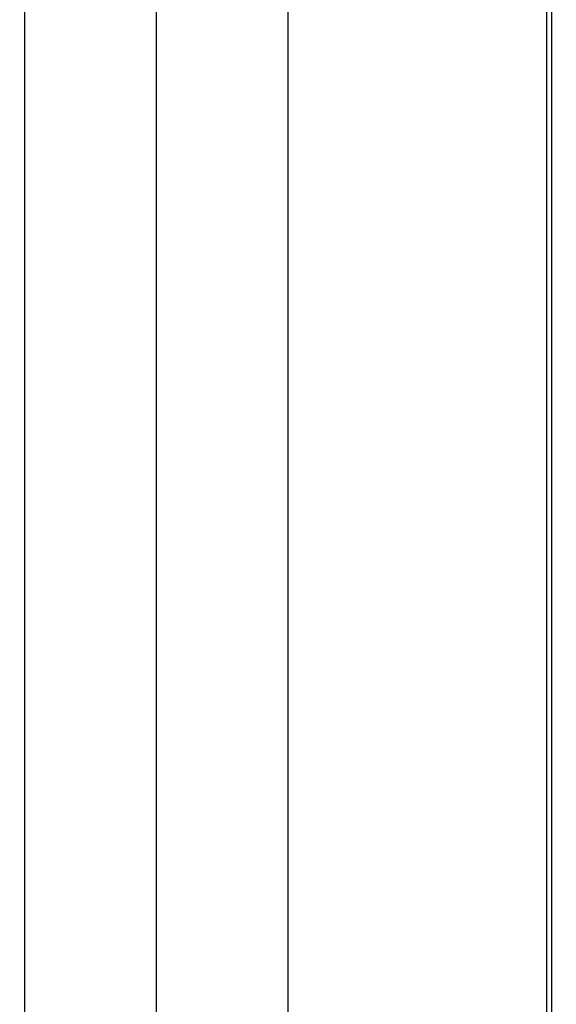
# Model space of a CAD drawing. Header units: millimetres. Extents: x -394.9 to -362.9, y -54.6 to -22.5.
# Tile 149 of 256: x -378.90403 to -378.90015, y -54.26015 to -54.25303. Entities that reach past the tile are written whole.
import ezdxf

# ---------------------------------------------------------------- set-up
doc = ezdxf.new("R2010")
doc.units = ezdxf.units.MM
doc.header["$MEASUREMENT"] = 0

msp = doc.modelspace()

# ---------------------------------------------------------------- linework, layer by layer
for points in [[(-378.9030453, -54.5448129, 1.201638), (-378.9030453, -38.5448128, 1.201638), (-378.9030453, -22.5448127, 1.201638)], [(-378.9039985, -54.2448128, 3.8026529), (-378.9040167, -54.3948132, 3.8026529), (-378.9040349, -54.5448137, 3.8026529)], [(-378.9039985, -54.2448128, 18.8856579), (-378.9040167, -54.3948132, 18.8856579), (-378.9040349, -54.5448135, 18.8856579)], [(-378.9020922, -54.2448129, 37.3993182), (-378.9020922, -54.3948128, 37.3993182), (-378.9020922, -54.5448127, 37.3993182)], [(-378.9020922, -54.2448129, 22.3163132), (-378.9020922, -54.3948128, 22.3163132), (-378.9020922, -54.5448127, 22.3163132)], [(-378.9002216, -54.2448128, 3.8026529), (-378.9002037, -54.3948132, 3.8026529), (-378.9001858, -54.5448137, 3.8026529)], [(-378.9002216, -54.2448128, 18.8856579), (-378.9002037, -54.3948132, 18.8856579), (-378.9001858, -54.5448135, 18.8856579)], [(-378.9002216, -54.2448128, 37.3993182), (-378.9002037, -54.3948127, 37.3993182), (-378.9001858, -54.5448126, 37.3993182)], [(-378.9002216, -54.2448128, 22.3163132), (-378.9002037, -54.3948127, 22.3163132), (-378.9001858, -54.5448126, 22.3163132)], [(-378.9001858, -54.2448128, 37.3993182), (-378.9001676, -54.3948127, 37.3993182), (-378.9001494, -54.5448126, 37.3993182)], [(-378.9001858, -54.2448128, 22.3163132), (-378.9001676, -54.3948127, 22.3163132), (-378.9001494, -54.5448126, 22.3163132)]]:
    msp.add_open_spline(points, degree=2)
msp.add_rational_spline([(-378.9002216, -54.2448128, 40.3), (-378.9002037, -54.3948087, 40.3), (-378.9001858, -54.5447971, 40.3)], [1, 1.00002467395, 1.0000493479], degree=2)

doc.saveas('drawing.dxf')
